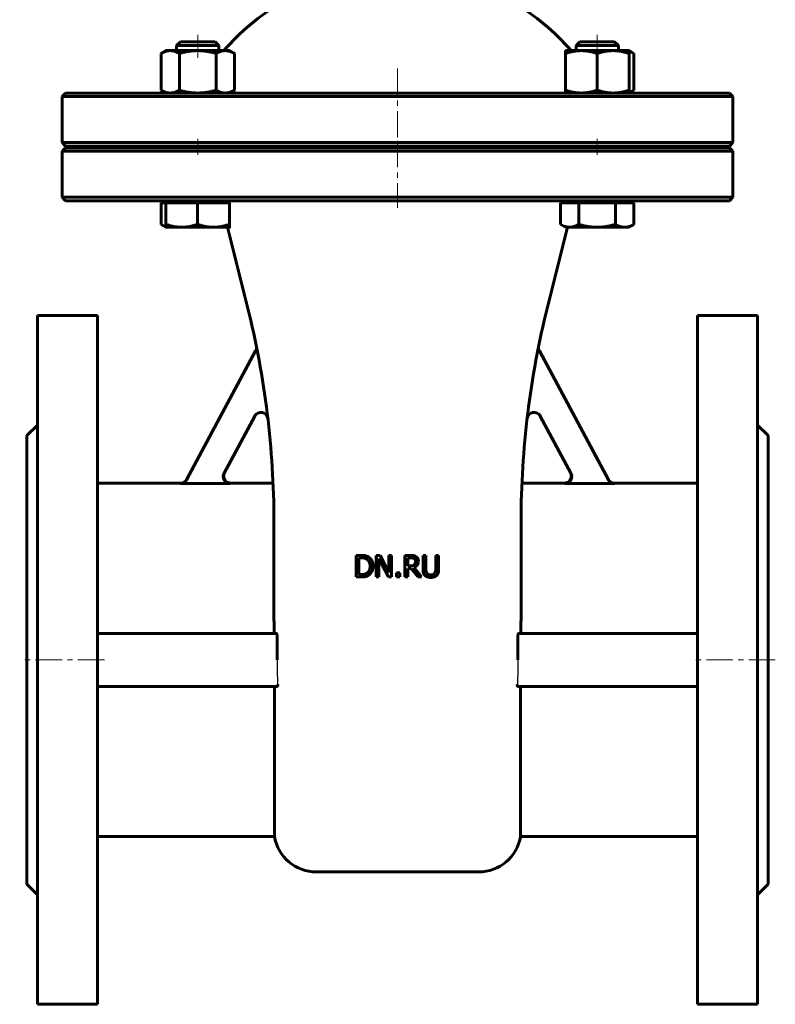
# Model space of a CAD drawing. Header units: millimetres. Extents: x -160 to 160, y -296 to 298.
# Tile 1 of 2: x -107 to 107, y -296 to -17. Entities that reach past the tile are written whole.
import ezdxf

# ---------------------------------------------------------------- set-up
doc = ezdxf.new("R2010")
doc.units = ezdxf.units.MM
for name, pattern in [('K5LT-1', [0]), ('K5LT_AXLED', [12, 7.5, -1.5, 1.5, -1.5]), ('K5LT_BASIC', [0])]:
    doc.linetypes.add(name, pattern=pattern)
doc.layers.add('Системный слой (1)', color=7, linetype='Continuous', true_color=0x6c6c6c)

# ---------------------------------------------------------------- blocks, each defined once
blk = doc.blocks.new('U0')
at = {"layer": 'Системный слой (1)', "color": 143, "linetype": 'K5LT_BASIC', "lineweight": 60, "true_color": 0x33acca}
for p, q in [((49.28, -147.14), (48.59, -148.29)), ((49.09, -145.8), (49.28, -147.14)), ((48.59, -148.29), (47.33, -148.75))]:
    blk.add_line(p, q, dxfattribs=at)
blk = doc.blocks.new('U2')
at = {"layer": 'Системный слой (1)', "color": 143, "linetype": 'K5LT_BASIC', "lineweight": 60, "true_color": 0x33acca}
for p, q in [((0, -53.75), (-94, -53.75)), ((94, -53.75), (0, -53.75))]:
    blk.add_line(p, q, dxfattribs=at)
blk = doc.blocks.new('U3')
at = {"layer": 'Системный слой (1)', "color": 143, "linetype": 'K5LT_BASIC', "lineweight": 60, "true_color": 0x33acca}
for p, q in [((-94, -53.25), (0, -53.25)), ((0, -53.25), (94, -53.25))]:
    blk.add_line(p, q, dxfattribs=at)
blk = doc.blocks.new('U5')
at = {"layer": 'Системный слой (1)', "color": 143, "linetype": 'K5LT_BASIC', "lineweight": 60, "true_color": 0x33acca}
for p, q in [((-94, -68.75), (0, -68.75)), ((0, -68.75), (94, -68.75))]:
    blk.add_line(p, q, dxfattribs=at)
blk = doc.blocks.new('U8')
at = {"layer": 'Системный слой (1)', "color": 143, "linetype": 'K5LT_BASIC', "lineweight": 60, "true_color": 0x33acca}
for start, end in [(120.5102, 139.1678), (40.8322, 59.4898)]:
    blk.add_arc((0, -68.75), 65, start, end, dxfattribs=at)
blk = doc.blocks.new('U9')
at = {"layer": 'Системный слой (1)', "color": 143, "linetype": 'K5LT_BASIC', "lineweight": 60, "true_color": 0x33acca}
for p, q in [((0, -38.25), (-94, -38.25)), ((94, -38.25), (0, -38.25))]:
    blk.add_line(p, q, dxfattribs=at)
blk = doc.blocks.new('U10')
at = {"layer": 'Системный слой (1)', "color": 143, "linetype": 'K5LT_BASIC', "lineweight": 60, "true_color": 0x33acca}
for p, q in [((-61.49, -148.75), (-85, -148.75)), ((-35.23, -148.75), (-47.33, -148.75))]:
    blk.add_line(p, q, dxfattribs=at)
blk = doc.blocks.new('U11')
at = {"layer": 'Системный слой (1)', "color": 143, "linetype": 'K5LT_BASIC', "lineweight": 60, "true_color": 0x33acca}
for p, q in [((-49.09, -145.8), (-49.28, -147.14)), ((-49.28, -147.14), (-48.59, -148.29)), ((-48.59, -148.29), (-47.33, -148.75))]:
    blk.add_line(p, q, dxfattribs=at)
blk = doc.blocks.new('U12')
at = {"layer": 'Системный слой (1)', "color": 143, "linetype": 'K5LT_BASIC', "lineweight": 60, "true_color": 0x33acca}
for p, q in [((47.33, -148.75), (35.23, -148.75)), ((85, -148.75), (61.49, -148.75))]:
    blk.add_line(p, q, dxfattribs=at)
blk = doc.blocks.new('U14')
at = {"layer": 'Системный слой (1)', "color": 143, "linetype": 'K5LT_BASIC', "lineweight": 60, "true_color": 0x33acca}
for p, q in [((65.57, -38.07), (66.01, -37.91)), ((66.01, -37.91), (66.48, -37.71)), ((66.48, -37.71), (66.96, -37.45))]:
    blk.add_line(p, q, dxfattribs=at)
blk = doc.blocks.new('U15')
at = {"layer": 'Системный слой (1)', "color": 143, "linetype": 'K5LT_BASIC', "lineweight": 60, "true_color": 0x33acca}
for p, q in [((66.01, -26.59), (65.57, -26.43)), ((66.48, -26.79), (66.01, -26.59)), ((66.96, -27.05), (66.48, -26.79))]:
    blk.add_line(p, q, dxfattribs=at)
blk = doc.blocks.new('U16')
at = {"layer": 'Системный слой (1)', "color": 143, "linetype": 'K5LT_BASIC', "lineweight": 60, "true_color": 0x33acca}
for p, q in [((46.18, -75.45), (46.22, -75.47)), ((46.22, -75.47), (47.11, -75.91)), ((47.11, -75.91), (47.93, -76.16)), ((47.93, -76.16), (48.74, -76.25))]:
    blk.add_line(p, q, dxfattribs=at)
blk = doc.blocks.new('U17')
at = {"layer": 'Системный слой (1)', "color": 143, "linetype": 'K5LT_BASIC', "lineweight": 60, "true_color": 0x33acca}
for p, q in [((-66.96, -75.45), (-66.92, -75.47)), ((-66.92, -75.47), (-66.46, -75.72)), ((-66.46, -75.72), (-66.01, -75.92)), ((-66.01, -75.92), (-65.59, -76.07))]:
    blk.add_line(p, q, dxfattribs=at)
blk = doc.blocks.new('U18')
at = {"layer": 'Системный слой (1)', "color": 143, "linetype": 'K5LT_BASIC', "lineweight": 60, "true_color": 0x33acca}
for p, q in [((-47.57, -76.25), (-47.56, -76.18)), ((-47.57, -76.25), (-47.57, -76.25)), ((-47.56, -76.18), (-47.55, -75.97)), ((-47.55, -75.97), (-47.54, -75.63))]:
    blk.add_line(p, q, dxfattribs=at)

msp = doc.modelspace()

# ---------------------------------------------------------------- linework, layer by layer
at = {"layer": 'Системный слой (1)', "color": 30, "linetype": 'K5LT_AXLED', "lineweight": 18, "true_color": 0xff8000}
for p, q in [((-56.57, -21.75), (-56.57, -28.25)), ((56.57, -21.75), (56.57, -28.25)), ((0, -31.35), (0, -55.25)), ((-56.57, -51.25), (-56.57, -55.75)), ((0, -51.75), (0, -70.75)), ((56.57, -51.25), (56.57, -55.75)), ((-83, -198.75), (-107, -198.75)), ((107, -198.75), (83, -198.75))]:
    msp.add_line(p, q, dxfattribs=at)
at = {"layer": 'Системный слой (1)', "color": 143, "linetype": 'K5LT_BASIC', "lineweight": 60, "true_color": 0x33acca}
for p, q in [((-61.5, -23.75), (-62.57, -24.82)), ((-62.57, -24.82), (-56.61, -24.82)), ((-62.57, -26.25), (-62.57, -24.82)), ((-51.64, -23.75), (-61.5, -23.75)), ((-56.61, -24.82), (-50.57, -24.82)), ((-51.64, -23.75), (-50.57, -24.82)), ((-50.57, -26.25), (-50.57, -24.82)), ((51.64, -23.75), (50.57, -24.82)), ((50.57, -24.82), (62.57, -24.82)), ((50.57, -26.25), (50.57, -24.82)), ((61.5, -23.75), (51.64, -23.75)), ((61.5, -23.75), (62.57, -24.82)), ((62.57, -26.25), (62.57, -24.82)), ((62.57, -24.82), (62.57, -24.82)), ((-65.57, -26.25), (-66.96, -27.05)), ((-66.96, -27.05), (-66.96, -37.45)), ((-65.57, -26.25), (-64.36, -26.25)), ((-64.36, -26.25), (-56.57, -26.25)), ((-61.76, -27.05), (-61.76, -37.45)), ((-56.57, -26.25), (-48.77, -26.25)), ((-51.37, -27.05), (-51.37, -37.45)), ((-48.77, -26.25), (-47.57, -26.25)), ((-47.57, -26.25), (-46.18, -27.05)), ((-46.18, -27.05), (-46.18, -37.45)), ((47.57, -26.25), (52.07, -26.25)), ((47.57, -27.05), (47.57, -26.25)), ((47.57, -27.05), (47.57, -37.45)), ((52.07, -26.25), (61.07, -26.25)), ((56.57, -27.05), (56.57, -37.45)), ((61.07, -26.25), (65.57, -26.25)), ((65.57, -26.25), (66.96, -27.05)), ((65.57, -26.25), (65.57, -27.05)), ((65.57, -27.05), (65.57, -37.45)), ((66.96, -27.05), (66.96, -37.45)), ((-94, -38.25), (-95, -39.25)), ((-65.57, -38.25), (-66.96, -37.45)), ((-47.57, -38.25), (-46.18, -37.45)), ((47.57, -38.25), (47.57, -37.45)), ((65.57, -38.25), (66.96, -37.45)), ((65.57, -37.45), (65.57, -38.25)), ((94, -38.25), (95, -39.25)), ((-95, -52.25), (-95, -39.25)), ((-95, -39.25), (0, -39.25)), ((0, -39.25), (95, -39.25)), ((95, -52.25), (95, -39.25)), ((-94, -53.25), (-95, -52.25)), ((0, -52.25), (-95, -52.25)), ((95, -52.25), (0, -52.25)), ((94, -53.25), (95, -52.25)), ((-94, -53.75), (-95, -54.75)), ((-95, -54.75), (0, -54.75)), ((-95, -67.75), (-95, -54.75)), ((-62.57, -53.75), (-62.57, -53.25)), ((-50.57, -53.75), (-50.57, -53.25)), ((0, -54.75), (95, -54.75)), ((50.57, -53.75), (50.57, -53.25)), ((62.57, -53.75), (62.57, -53.25)), ((94, -53.75), (95, -54.75)), ((95, -67.75), (95, -54.75)), ((0, -67.75), (-95, -67.75)), ((-94, -68.75), (-95, -67.75)), ((-66.96, -69.35), (-66.96, -75.45)), ((-66.96, -69.35), (-65.61, -69.35)), ((-65.61, -69.35), (-65.61, -75.45)), ((-65.61, -69.35), (-61.12, -69.35)), ((-65.57, -69.35), (-65.57, -68.75)), ((-61.12, -69.35), (-56.64, -69.35)), ((-56.64, -69.35), (-52.12, -69.35)), ((-56.64, -69.35), (-56.64, -75.45)), ((-52.12, -69.35), (-47.61, -69.35)), ((-47.61, -69.35), (-47.61, -75.45)), ((-47.61, -69.35), (-47.57, -69.35)), ((-47.57, -69.35), (-47.57, -68.75)), ((-47.57, -69.35), (-47.56, -69.35)), ((95, -67.75), (0, -67.75)), ((46.18, -69.51), (46.18, -75.45)), ((46.19, -69.35), (48.74, -69.35)), ((47.57, -69.35), (47.57, -68.75)), ((48.74, -69.35), (51.31, -69.35)), ((51.31, -69.35), (56.5, -69.35)), ((51.31, -69.35), (51.31, -75.45)), ((56.5, -69.35), (61.7, -69.35)), ((61.7, -69.35), (64.33, -69.35)), ((61.7, -69.35), (61.7, -75.45)), ((64.33, -69.35), (66.96, -69.35)), ((65.57, -69.35), (65.57, -68.75)), ((66.96, -69.35), (66.96, -75.45)), ((94, -68.75), (95, -67.75)), ((-65.57, -76.25), (-66.92, -75.47)), ((-61.12, -76.25), (-65.57, -76.25)), ((-52.12, -76.25), (-61.12, -76.25)), ((-47.57, -76.25), (-52.12, -76.25)), ((-42.46, -98.89), (-48.12, -76.25)), ((-47.57, -76.25), (-47.57, -76.25)), ((-47.57, -76.25), (-47.57, -76.25)), ((42.46, -98.89), (48.12, -76.25)), ((47.57, -76.25), (46.22, -75.47)), ((48.74, -76.25), (47.57, -76.25)), ((56.5, -76.25), (48.74, -76.25)), ((64.33, -76.25), (56.5, -76.25)), ((65.57, -76.25), (64.33, -76.25)), ((65.57, -76.25), (66.92, -75.47)), ((66.96, -75.45), (66.92, -75.47)), ((-102, -101.25), (-85, -101.25)), ((-102, -101.25), (-102, -296.25)), ((-85, -101.25), (-85, -296.25)), ((85, -101.25), (85, -296.25)), ((102, -101.25), (85, -101.25)), ((102, -101.25), (102, -296.25)), ((-59.76, -147.76), (-40.17, -111.26)), ((59.76, -147.76), (40.17, -111.26)), ((-40.45, -129.71), (-49.12, -145.86)), ((40.45, -129.71), (49.12, -145.86)), ((-105, -135.25), (-102, -132.25)), ((105, -135.25), (102, -132.25)), ((-105, -135.25), (-105, -262.25)), ((105, -135.25), (105, -262.25)), ((-61.53, -148.81), (-47.36, -148.81)), ((61.53, -148.81), (47.36, -148.81)), ((-35, -184.75), (-35, -159.53)), ((35, -184.75), (35, -159.53)), ((-11.72, -169.15), (-11.72, -175.25)), ((-10.33, -169.15), (-11.72, -169.15)), ((-10.91, -174.55), (-10.91, -169.85)), ((-10.91, -169.85), (-10.29, -169.85)), ((-6.03, -169.15), (-6.03, -175.25)), ((-4.88, -169.15), (-6.03, -169.15)), ((-5.28, -175.25), (-5.28, -169.99)), ((-5.28, -169.99), (-2.58, -175.25)), ((-2.43, -173.98), (-4.88, -169.15)), ((-2.43, -169.15), (-2.43, -173.98)), ((-1.67, -169.15), (-2.43, -169.15)), ((-1.67, -175.25), (-1.67, -169.15)), ((3.68, -169.15), (2.11, -169.15)), ((2.11, -169.15), (2.11, -175.25)), ((2.92, -169.85), (3.72, -169.85)), ((2.92, -172.14), (2.92, -169.85)), ((7.24, -169.15), (7.24, -172.95)), ((8.05, -169.15), (7.24, -169.15)), ((8.05, -172.95), (8.05, -169.15)), ((11.65, -169.15), (10.84, -169.15)), ((10.84, -169.15), (10.84, -172.97)), ((11.65, -172.95), (11.65, -169.15)), ((3.63, -172.14), (2.92, -172.14)), ((2.92, -172.82), (3.85, -172.82)), ((2.92, -175.25), (2.92, -172.82)), ((3.85, -172.82), (5.78, -175.25)), ((6.83, -175.25), (4.66, -172.59)), ((-11.72, -175.25), (-10.32, -175.25)), ((-10.29, -174.55), (-10.91, -174.55)), ((-6.03, -175.25), (-5.28, -175.25)), ((-2.58, -175.25), (-1.67, -175.25)), ((0.7, -174.08), (-0.27, -174.08)), ((-0.27, -174.08), (-0.27, -175.25)), ((-0.27, -175.25), (0.7, -175.25)), ((0.7, -175.25), (0.7, -174.08)), ((2.11, -175.25), (2.92, -175.25)), ((5.78, -175.25), (6.83, -175.25)), ((-85, -191.25), (-34.31, -191.25)), ((-34.12, -191.75), (-34.12, -198.75)), ((34.12, -191.75), (34.12, -198.75)), ((85, -191.25), (34.31, -191.25)), ((-34.11, -206.25), (-85, -206.25)), ((-34.83, -206.25), (-34.83, -248.75)), ((34.11, -206.25), (85, -206.25)), ((34.83, -206.25), (34.83, -248.75)), ((-34.83, -248.75), (-85, -248.75)), ((85, -248.75), (34.83, -248.75)), ((-23, -258.75), (23, -258.75)), ((-105, -262.25), (-102, -265.25)), ((105, -262.25), (102, -265.25)), ((-102, -296.25), (-85, -296.25)), ((102, -296.25), (85, -296.25))]:
    msp.add_line(p, q, dxfattribs=at)
for centre, radius, start, end in [((-285, -159.53), 250, 0, 14.0362), ((285, -159.53), 250, 165.9638, 180), ((-41.93, -110.31), 2, 331.7693, 11.4458), ((41.93, -110.31), 2, 168.5542, 208.2307), ((-38.69, -130.66), 2, 6.6846, 151.7693), ((38.69, -130.66), 2, 28.2307, 173.3154), ((-23, -246.75), 12, 189.5941, 270), ((23, -246.75), 12, 270, 350.4059)]:
    msp.add_arc(centre, radius, start, end, dxfattribs=at)
for centre, major_axis, ratio, start_param, end_param in [((-47.51, -29.24), (0, -49.48), 0.001715, -0.625585, -0.355414), ((41.35, -53.87), (3.33, 56.49), 0.105308, 4.437955, 4.440939)]:
    msp.add_ellipse(centre, major_axis=major_axis, ratio=ratio, start_param=start_param, end_param=end_param, dxfattribs=at)
for points, weights in [([(-64.36, -26.25), (-65.57, -26.25), (-66.96, -27.05)], [1, 1.0379548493, 1]), ([(-61.76, -27.05), (-63.16, -26.25), (-64.36, -26.25)], [1, 1.0379548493, 1]), ([(-56.57, -26.25), (-58.98, -26.25), (-61.76, -27.05)], [1, 1.0379548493, 1]), ([(-51.37, -27.05), (-54.16, -26.25), (-56.57, -26.25)], [1, 1.0379548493, 1]), ([(-48.77, -26.25), (-49.98, -26.25), (-51.37, -27.05)], [1, 1.0379548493, 1]), ([(-46.18, -27.05), (-47.57, -26.25), (-48.77, -26.25)], [1, 1.0379548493, 1]), ([(52.07, -26.25), (49.98, -26.25), (47.57, -27.05)], [1, 1.0379548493, 1]), ([(56.57, -27.05), (54.16, -26.25), (52.07, -26.25)], [1, 1.0379548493, 1]), ([(61.07, -26.25), (58.98, -26.25), (56.57, -27.05)], [1, 1.0379548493, 1]), ([(65.57, -27.05), (63.16, -26.25), (61.07, -26.25)], [1, 1.0379548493, 1]), ([(-66.96, -37.45), (-65.57, -38.25), (-64.36, -38.25)], [1, 1.0379548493, 1]), ([(-64.36, -38.25), (-63.16, -38.25), (-61.76, -37.45)], [1, 1.0379548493, 1]), ([(-61.76, -37.45), (-58.98, -38.25), (-56.57, -38.25)], [1, 1.0379548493, 1]), ([(-56.57, -38.25), (-54.16, -38.25), (-51.37, -37.45)], [1, 1.0379548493, 1]), ([(-51.37, -37.45), (-49.98, -38.25), (-48.77, -38.25)], [1, 1.0379548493, 1]), ([(-48.77, -38.25), (-47.57, -38.25), (-46.18, -37.45)], [1, 1.0379548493, 1]), ([(47.57, -37.45), (49.98, -38.25), (52.07, -38.25)], [1, 1.0379548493, 1]), ([(52.07, -38.25), (54.16, -38.25), (56.57, -37.45)], [1, 1.0379548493, 1]), ([(56.57, -37.45), (58.98, -38.25), (61.07, -38.25)], [1, 1.0379548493, 1]), ([(61.07, -38.25), (63.16, -38.25), (65.57, -37.45)], [1, 1.0379548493, 1]), ([(-65.57, -76.25), (-65.59, -76.24), (-65.61, -75.45)], [1.00095602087, 1.03747066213, 1]), ([(-65.61, -75.45), (-63.2, -76.25), (-61.12, -76.25)], [1, 1.0379548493, 1]), ([(-61.12, -76.25), (-59.04, -76.25), (-56.64, -75.45)], [1, 1.0379548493, 1]), ([(-56.64, -75.45), (-54.22, -76.25), (-52.12, -76.25)], [1, 1.0379548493, 1]), ([(-52.12, -76.25), (-50.03, -76.25), (-47.61, -75.45)], [1, 1.0379548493, 1]), ([(-47.61, -75.45), (-47.59, -76.25), (-47.57, -76.25)], [1, 1.0379548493, 1]), ([(48.74, -76.25), (49.93, -76.25), (51.31, -75.45)], [1, 1.0379548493, 1]), ([(51.31, -75.45), (54.09, -76.25), (56.5, -76.25)], [1, 1.0379548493, 1]), ([(56.5, -76.25), (58.92, -76.25), (61.7, -75.45)], [1, 1.0379548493, 1]), ([(61.7, -75.45), (63.11, -76.25), (64.33, -76.25)], [1, 1.0379548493, 1]), ([(64.33, -76.25), (65.55, -76.25), (66.96, -75.45)], [1, 1.0379548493, 1])]:
    msp.add_rational_spline(points, weights, degree=2, dxfattribs=at)
for points, knots in [([(-61.49, -148.75), (-61.14, -148.75), (-60.42, -148.55), (-59.9, -148.01), (-59.73, -147.7), (-59.73, -147.7), (-59.73, -147.7)], [0, 0, 0, 0, 0.499996, 0.999993, 0.999993, 1, 1, 1, 1]), ([(-47.36, -148.81), (-47.43, -148.81), (-47.51, -148.81), (-47.66, -148.79), (-47.73, -148.78), (-47.87, -148.75), (-47.95, -148.73), (-48.05, -148.69), (-48.08, -148.68), (-48.19, -148.63), (-48.25, -148.6), (-48.37, -148.54), (-48.42, -148.51), (-48.53, -148.43), (-48.59, -148.39), (-48.69, -148.31), (-48.73, -148.27), (-48.82, -148.18), (-48.87, -148.13), (-48.96, -148.01), (-49, -147.95), (-49.08, -147.83), (-49.12, -147.76), (-49.17, -147.66), (-49.18, -147.63), (-49.2, -147.59), (-49.2, -147.58), (-49.23, -147.51), (-49.26, -147.44), (-49.3, -147.3), (-49.31, -147.22), (-49.34, -147.08), (-49.35, -147), (-49.35, -146.9), (-49.35, -146.87), (-49.35, -146.76), (-49.35, -146.69), (-49.34, -146.54), (-49.33, -146.47), (-49.31, -146.37), (-49.3, -146.36), (-49.28, -146.26), (-49.26, -146.19), (-49.21, -146.05), (-49.18, -145.99), (-49.14, -145.9), (-49.13, -145.88), (-49.12, -145.86)], [0, 0, 0, 0, 0.0222186, 0.0222186, 0.0447085, 0.0447085, 0.0671537, 0.0671537, 0.0780755, 0.0780755, 0.1005976, 0.1005976, 0.1182679, 0.1182679, 0.1407913, 0.1407913, 0.1560854, 0.1560854, 0.1785636, 0.1785636, 0.2010814, 0.2010814, 0.2231251, 0.2231251, 0.2341375, 0.2341375, 0.23654, 0.23654, 0.2586355, 0.2586355, 0.2811261, 0.2811261, 0.3037746, 0.3037746, 0.3123121, 0.3123121, 0.3349207, 0.3349207, 0.3574049, 0.3574049, 0.363122, 0.363122, 0.3856568, 0.3856568, 0.4076838, 0.4076838, 0.41394, 0.41394, 0.41394, 0.41394]), ([(47.36, -148.81), (47.43, -148.81), (47.51, -148.81), (47.66, -148.79), (47.73, -148.78), (47.87, -148.75), (47.95, -148.73), (48.05, -148.69), (48.08, -148.68), (48.19, -148.63), (48.25, -148.6), (48.37, -148.54), (48.42, -148.51), (48.53, -148.43), (48.59, -148.39), (48.69, -148.31), (48.73, -148.27), (48.82, -148.18), (48.87, -148.13), (48.96, -148.01), (49, -147.95), (49.08, -147.83), (49.12, -147.76), (49.17, -147.66), (49.18, -147.63), (49.2, -147.59), (49.2, -147.58), (49.23, -147.51), (49.26, -147.44), (49.3, -147.3), (49.31, -147.22), (49.34, -147.08), (49.35, -147), (49.35, -146.9), (49.35, -146.87), (49.35, -146.76), (49.35, -146.69), (49.34, -146.54), (49.33, -146.47), (49.31, -146.37), (49.3, -146.36), (49.28, -146.26), (49.26, -146.19), (49.21, -146.05), (49.18, -145.99), (49.14, -145.9), (49.13, -145.88), (49.12, -145.86)], [0, 0, 0, 0, 0.0222189, 0.0222189, 0.0447093, 0.0447093, 0.0671543, 0.0671543, 0.0780755, 0.0780755, 0.1005978, 0.1005978, 0.1182679, 0.1182679, 0.1407904, 0.1407904, 0.1560854, 0.1560854, 0.1785629, 0.1785629, 0.2010798, 0.2010798, 0.2231218, 0.2231218, 0.2341375, 0.2341375, 0.23654, 0.23654, 0.2586338, 0.2586338, 0.2811234, 0.2811234, 0.3037722, 0.3037722, 0.3123121, 0.3123121, 0.3349204, 0.3349204, 0.3574057, 0.3574057, 0.363122, 0.363122, 0.3856577, 0.3856577, 0.4076866, 0.4076866, 0.41394, 0.41394, 0.41394, 0.41394]), ([(61.49, -148.75), (61.14, -148.75), (60.42, -148.55), (59.9, -148.01), (59.73, -147.7), (59.73, -147.7), (59.73, -147.7)], [0, 0, 0, 0, 0.499996, 0.999993, 0.999993, 1, 1, 1, 1]), ([(-59.76, -147.76), (-59.8, -147.82), (-59.84, -147.88), (-59.92, -148.01), (-59.97, -148.07), (-60.07, -148.18), (-60.12, -148.23), (-60.2, -148.31), (-60.23, -148.33), (-60.32, -148.4), (-60.38, -148.45), (-60.46, -148.5), (-60.48, -148.52), (-60.57, -148.57), (-60.63, -148.6), (-60.75, -148.66), (-60.8, -148.68), (-60.92, -148.72), (-61, -148.74), (-61.14, -148.78), (-61.22, -148.79), (-61.37, -148.81), (-61.44, -148.81), (-61.52, -148.81), (-61.53, -148.81), (-61.53, -148.81)], [0, 0, 0, 0, 0.0222581, 0.0222581, 0.0447816, 0.0447816, 0.0672066, 0.0672066, 0.078358, 0.078358, 0.1008661, 0.1008661, 0.1083345, 0.1083345, 0.1308467, 0.1308467, 0.1474782, 0.1474782, 0.1699553, 0.1699553, 0.1932615, 0.1932615, 0.215334, 0.215334, 0.2165677, 0.2165677, 0.2165677, 0.2165677]), ([(59.76, -147.76), (59.8, -147.82), (59.84, -147.88), (59.92, -148.01), (59.97, -148.07), (60.07, -148.18), (60.12, -148.23), (60.2, -148.31), (60.23, -148.33), (60.32, -148.4), (60.38, -148.45), (60.46, -148.5), (60.48, -148.52), (60.57, -148.57), (60.63, -148.6), (60.75, -148.66), (60.8, -148.68), (60.92, -148.72), (61, -148.74), (61.14, -148.78), (61.22, -148.79), (61.37, -148.81), (61.44, -148.81), (61.52, -148.81), (61.53, -148.81), (61.53, -148.81)], [0, 0, 0, 0, 0.0222595, 0.0222595, 0.0447837, 0.0447837, 0.0672075, 0.0672075, 0.078358, 0.078358, 0.1008658, 0.1008658, 0.1083345, 0.1083345, 0.1308463, 0.1308463, 0.1474782, 0.1474782, 0.1699547, 0.1699547, 0.1932612, 0.1932612, 0.2153354, 0.2153354, 0.2165677, 0.2165677, 0.2165677, 0.2165677]), ([(-8.15, -169.63), (-8.38, -169.48), (-8.66, -169.36), (-9.31, -169.19), (-9.76, -169.15), (-10.33, -169.15)], [-0.7117352, -0.7117352, -0.7117352, -0.7117352, -0.3558676, -0.3558676, 0, 0, 0, 0]), ([(-10.29, -169.85), (-9.93, -169.85), (-9.62, -169.88), (-9.13, -169.99), (-8.9, -170.09), (-8.68, -170.22)], [-0.1221363, -0.1221363, -0.1221363, -0.1221363, -0.0610682, -0.0610682, 0, 0, 0, 0]), ([(-6.91, -172.2), (-6.91, -171.61), (-7.02, -171.1), (-7.45, -170.24), (-7.76, -169.89), (-8.15, -169.63)], [-0.2365722, -0.2365722, -0.2365722, -0.2365722, -0.1182861, -0.1182861, 0, 0, 0, 0]), ([(5.23, -169.47), (5.02, -169.33), (4.79, -169.24), (4.32, -169.17), (4.03, -169.15), (3.68, -169.15)], [-0.1611551, -0.1611551, -0.1611551, -0.1611551, -0.0805775, -0.0805775, 0, 0, 0, 0]), ([(3.72, -169.85), (3.95, -169.85), (4.14, -169.87), (4.44, -169.93), (4.58, -169.98), (4.69, -170.06)], [-0.1053506, -0.1053506, -0.1053506, -0.1053506, -0.0526753, -0.0526753, 0, 0, 0, 0]), ([(5.92, -170.8), (5.92, -170.48), (5.86, -170.22), (5.62, -169.79), (5.45, -169.61), (5.23, -169.47)], [-0.1934898, -0.1934898, -0.1934898, -0.1934898, -0.0967449, -0.0967449, 0, 0, 0, 0]), ([(-8.68, -170.22), (-8.38, -170.4), (-8.15, -170.66), (-7.84, -171.33), (-7.76, -171.73), (-7.76, -172.19)], [-0.2287227, -0.2287227, -0.2287227, -0.2287227, -0.1143613, -0.1143613, 0, 0, 0, 0]), ([(-7.76, -172.19), (-7.76, -172.67), (-7.83, -173.06), (-8.11, -173.7), (-8.33, -173.95), (-8.61, -174.14)], [-0.276022, -0.276022, -0.276022, -0.276022, -0.138011, -0.138011, 0, 0, 0, 0]), ([(-8.16, -174.76), (-7.78, -174.51), (-7.48, -174.16), (-7.03, -173.26), (-6.91, -172.76), (-6.91, -172.2)], [-0.2789626, -0.2789626, -0.2789626, -0.2789626, -0.1394813, -0.1394813, 0, 0, 0, 0]), ([(4.73, -171.83), (4.6, -171.96), (4.45, -172.04), (4.07, -172.12), (3.86, -172.14), (3.63, -172.14)], [-0.08461848, -0.08461848, -0.08461848, -0.08461848, -0.04230924, -0.04230924, 0, 0, 0, 0]), ([(4.66, -172.59), (5.05, -172.45), (5.36, -172.23), (5.81, -171.62), (5.92, -171.25), (5.92, -170.8)], [-0.1481102, -0.1481102, -0.1481102, -0.1481102, -0.0740551, -0.0740551, 0, 0, 0, 0]), ([(4.69, -170.06), (4.83, -170.15), (4.92, -170.26), (5.05, -170.53), (5.08, -170.69), (5.08, -170.87)], [-0.0816854, -0.0816854, -0.0816854, -0.0816854, -0.0408427, -0.0408427, 0, 0, 0, 0]), ([(5.08, -170.87), (5.08, -171.08), (5.05, -171.26), (4.94, -171.58), (4.85, -171.72), (4.73, -171.83)], [-0.09375762, -0.09375762, -0.09375762, -0.09375762, -0.04687881, -0.04687881, 0, 0, 0, 0]), ([(-10.32, -175.25), (-9.83, -175.25), (-9.42, -175.22), (-8.78, -175.08), (-8.47, -174.95), (-8.16, -174.76)], [-0.4894656, -0.4894656, -0.4894656, -0.4894656, -0.2447328, -0.2447328, 0, 0, 0, 0]), ([(-8.61, -174.14), (-8.83, -174.3), (-9.08, -174.4), (-9.62, -174.52), (-9.94, -174.55), (-10.29, -174.55)], [-0.1295156, -0.1295156, -0.1295156, -0.1295156, -0.0647578, -0.0647578, 0, 0, 0, 0]), ([(7.24, -172.95), (7.24, -173.39), (7.28, -173.76), (7.46, -174.35), (7.61, -174.6), (7.82, -174.81)], [-0.129094, -0.129094, -0.129094, -0.129094, -0.064547, -0.064547, 0, 0, 0, 0]), ([(7.82, -174.81), (8.01, -175), (8.24, -175.14), (8.77, -175.33), (9.08, -175.38), (9.44, -175.38)], [-0.3229584, -0.3229584, -0.3229584, -0.3229584, -0.1614792, -0.1614792, 0, 0, 0, 0]), ([(8.31, -174.19), (8.21, -174.03), (8.14, -173.86), (8.07, -173.48), (8.05, -173.24), (8.05, -172.95)], [-0.3437458, -0.3437458, -0.3437458, -0.3437458, -0.1718729, -0.1718729, 0, 0, 0, 0]), ([(9.44, -174.69), (9.17, -174.69), (8.94, -174.64), (8.57, -174.48), (8.42, -174.35), (8.31, -174.19)], [-0.1624659, -0.1624659, -0.1624659, -0.1624659, -0.0812329, -0.0812329, 0, 0, 0, 0]), ([(10.58, -174.19), (10.47, -174.35), (10.32, -174.48), (9.92, -174.64), (9.7, -174.69), (9.44, -174.69)], [-0.1071655, -0.1071655, -0.1071655, -0.1071655, -0.0535828, -0.0535828, 0, 0, 0, 0]), ([(9.44, -175.38), (9.82, -175.38), (10.14, -175.33), (10.65, -175.15), (10.88, -175), (11.07, -174.81)], [-0.1331138, -0.1331138, -0.1331138, -0.1331138, -0.0665569, -0.0665569, 0, 0, 0, 0]), ([(10.84, -172.97), (10.84, -173.25), (10.82, -173.48), (10.75, -173.86), (10.68, -174.03), (10.58, -174.19)], [-0.08713146, -0.08713146, -0.08713146, -0.08713146, -0.04356573, -0.04356573, 0, 0, 0, 0]), ([(11.07, -174.81), (11.29, -174.61), (11.44, -174.35), (11.61, -173.74), (11.65, -173.38), (11.65, -172.95)], [-0.2006781, -0.2006781, -0.2006781, -0.2006781, -0.100339, -0.100339, 0, 0, 0, 0]), ([(-35, -184.75), (-35, -185.29), (-35, -186.16), (-34.98, -187.37), (-34.97, -188.35), (-34.94, -189.64), (-34.93, -190.6), (-34.91, -191.25)], [0, 0, 0, 0, 2.021391, 3.235964, 4.509977, 5.613937, 8, 8, 8, 8]), ([(35, -184.75), (35, -185.29), (35, -186.16), (34.98, -187.37), (34.97, -188.35), (34.94, -189.64), (34.93, -190.6), (34.91, -191.25)], [0, 0, 0, 0, 2.021391, 3.235964, 4.509977, 5.613937, 8, 8, 8, 8]), ([(-34.12, -191.75), (-34.12, -191.72), (-34.13, -191.67), (-34.13, -191.62), (-34.14, -191.55), (-34.15, -191.48), (-34.17, -191.42), (-34.19, -191.39), (-34.2, -191.35), (-34.22, -191.31), (-34.25, -191.28), (-34.28, -191.26), (-34.3, -191.25), (-34.31, -191.25)], [0, 0, 0, 0, 1.583274, 2.417096, 3.133243, 5.110532, 6.319753, 7.256807, 7.807579, 9.240106, 10.776762, 12.305052, 14, 14, 14, 14]), ([(34.12, -191.75), (34.12, -191.72), (34.13, -191.67), (34.13, -191.62), (34.14, -191.55), (34.15, -191.48), (34.17, -191.42), (34.19, -191.39), (34.2, -191.35), (34.22, -191.31), (34.25, -191.28), (34.28, -191.26), (34.3, -191.25), (34.31, -191.25)], [0, 0, 0, 0, 1.583274, 2.417096, 3.133243, 5.110532, 6.319753, 7.256807, 7.807579, 9.240106, 10.776762, 12.305052, 14, 14, 14, 14]), ([(-34.11, -206.25), (-34.09, -206.25), (-34.07, -206.24), (-34.03, -206.22), (-34.01, -206.19), (-33.99, -206.15), (-33.97, -206.11), (-33.96, -206.07), (-33.95, -206.03), (-33.94, -206), (-33.93, -205.96), (-33.93, -205.91), (-33.92, -205.85), (-33.92, -205.79), (-33.92, -205.76), (-33.92, -205.75)], [0, 0, 0, 0, 2.681176, 3.90413, 5.269305, 6.695612, 8.171721, 9.25444, 10.104334, 10.928124, 11.742374, 12.54515, 14.255246, 15.223156, 16, 16, 16, 16]), ([(34.11, -206.25), (34.09, -206.25), (34.07, -206.24), (34.03, -206.22), (34.01, -206.19), (33.99, -206.15), (33.97, -206.11), (33.96, -206.07), (33.95, -206.03), (33.94, -206), (33.93, -205.96), (33.93, -205.91), (33.92, -205.85), (33.92, -205.79), (33.92, -205.76), (33.92, -205.75)], [0, 0, 0, 0, 2.681176, 3.90413, 5.269305, 6.695612, 8.171721, 9.25444, 10.104334, 10.928124, 11.742374, 12.54515, 14.255246, 15.223156, 16, 16, 16, 16])]:
    msp.add_open_spline(points, degree=3, knots=knots, dxfattribs=at)
at = {"layer": 'Системный слой (1)', "color": 7, "linetype": 'K5LT-1'}
for points in [[(-34.12, -198.75), (-34.12, -199.42), (-34.11, -200.78), (-34.07, -202.64), (-34, -204.31), (-33.95, -205.27), (-33.92, -205.75)], [(34.12, -198.75), (34.12, -199.42), (34.11, -200.78), (34.07, -202.64), (34, -204.31), (33.95, -205.27), (33.92, -205.75)]]:
    msp.add_open_spline(points, degree=3, knots=[6.3599746, 6.3599746, 6.3599746, 6.3599746, 6.5599766, 6.7599786, 6.8941582, 7.0283378, 7.0283378, 7.0283378, 7.0283378], dxfattribs=at)

# ---------------------------------------------------------------- block references
at = {"layer": 'Системный слой (1)'}
for name in ['U8', 'U15', 'U9', 'U14', 'U3', 'U2', 'U5', 'U17', 'U18', 'U16', 'U11', 'U0', 'U10', 'U12']:
    msp.add_blockref(name, (0, 0), dxfattribs=at)

doc.saveas('drawing.dxf')
